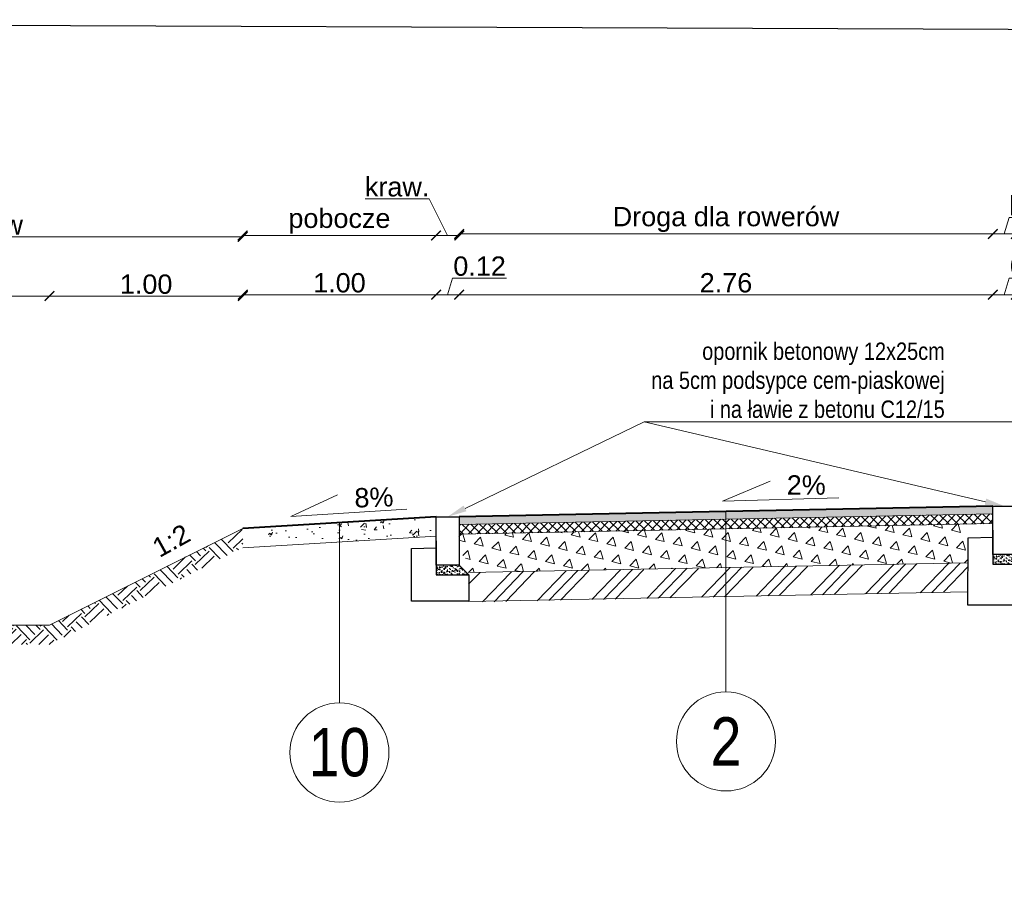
# Model space of a CAD drawing. Header units: metres. Extents: x 274 to 478, y -633 to -162.
# Tile 12 of 18: x 449.88 to 454.97, y -609.9 to -605.41. Entities that reach past the tile are written whole.
import ezdxf
from ezdxf import colors
from ezdxf.entities.mleader import LeaderData, LeaderLine
from ezdxf.math import Vec2, Vec3

# ---------------------------------------------------------------- set-up
doc = ezdxf.new("R2010")
doc.units = ezdxf.units.M
doc.layers.add('_brudnopis', color=50, linetype='Continuous', lineweight=30, plot=False)
for name, color, linetype, lineweight in [('Kruszywo stabilizacja cem', 58, 'Continuous', 15), ('M_PRZEKROJE CZERWONE', 1, 'Continuous', 40), ('M_Szczegóły wymiar', 7, 'Continuous', 15), ('M_szczegóły_hatch', 251, 'Continuous', 9), ('M_szczegóły_projektowane', 1, 'Continuous', 15), ('Opis', 7, 'Continuous', 15), ('Podsypka cementowo-piaskowa', 251, 'Continuous', 15), ('Przekrojowa', 7, 'Continuous', 30), ('Wymiar', 7, 'Continuous', 15)]:
    doc.layers.add(name, color=color, linetype=linetype, lineweight=lineweight)
doc.styles.add('Opis_1_25', font='arial.ttf', dxfattribs={"height": 0.1})
doc.styles.get("Standard").update_dxf_attribs({"font": 'arial.ttf'})
doc.dimstyles.new('1_25_DK$0', dxfattribs={"dimtxt": 0.05, "dimasz": 0.05, "dimexe": 0.02, "dimexo": 0.05, "dimgap": 0.01, "dimtad": 1, "dimzin": 3, "dimdsep": 46, "dimtxsty": 'Opis_1_25', "dimblk": 'ARCHTICK', "dimcen": 0.05, "dimse1": 1, "dimse2": 1, "dimclrd": 256, "dimclre": 256, "dimazin": 3, "dimtfac": 1, "dimtofl": 0, "dimtmove": 0, "dimatfit": 3, "dimldrblk": 'ARCHTICK', "dimfxl": 1, "dimfrac": 2, "dimtolj": 1, "dimtzin": 3, "dimlwd": -1, "dimlwe": -1, "dimarcsym": 0})

# ---------------------------------------------------------------- blocks, each defined once
blk = doc.blocks.new('_ArchTick')
at = {"color": 0, "linetype": 'ByBlock', "lineweight": 0, "const_width": 0.15}
blk.add_lwpolyline([(-0.5, -0.5), (0.5, 0.5)], dxfattribs=at)
blk = doc.blocks.new('*D62')
at = {"layer": 'Defpoints', "color": 0, "transparency": 16777216}
for p in [(454.9102, -606.8363), (454.9102, -607.9304), (455.0302, -607.9304)]:
    blk.add_point(p, dxfattribs=at)
at = {"layer": 'Wymiar', "transparency": 16777216}
for p, q in [((454.9702, -606.8363), (454.996, -606.7503)), ((454.996, -606.7503), (455.2747, -606.7503)), ((455.0302, -606.8363), (454.9102, -606.8363))]:
    blk.add_line(p, q, dxfattribs=at)
at = {"layer": 'Wymiar', "transparency": 16777216, "xscale": 0.05, "yscale": 0.05, "zscale": 0.05, "rotation": 180}
blk.add_blockref('_ArchTick', (454.9102, -606.8363), dxfattribs=at)
at = {"layer": 'Wymiar', "transparency": 16777216, "xscale": 0.05, "yscale": 0.05, "zscale": 0.05}
blk.add_blockref('_ArchTick', (455.0302, -606.8363), dxfattribs=at)
at = {"layer": 'Wymiar', "color": 0, "transparency": 16777216, "insert": (455.1354, -606.6892), "char_height": 0.1, "attachment_point": 5, "style": 'Opis_1_25'}
blk.add_mtext('\\A1;0.12', dxfattribs=at)
blk = doc.blocks.new('*D63')
at = {"layer": 'Defpoints', "color": 0, "transparency": 16777216}
for p in [(452.1502, -606.8363), (454.9102, -607.9304), (452.1502, -607.9856)]:
    blk.add_point(p, dxfattribs=at)
at = {"layer": 'Wymiar', "transparency": 16777216}
blk.add_line((454.9102, -606.8363), (452.1502, -606.8363), dxfattribs=at)
at = {"layer": 'Wymiar', "transparency": 16777216, "xscale": 0.05, "yscale": 0.05, "zscale": 0.05, "rotation": 180}
blk.add_blockref('_ArchTick', (452.1502, -606.8363), dxfattribs=at)
at = {"layer": 'Wymiar', "transparency": 16777216, "xscale": 0.05, "yscale": 0.05, "zscale": 0.05}
blk.add_blockref('_ArchTick', (454.9102, -606.8363), dxfattribs=at)
at = {"layer": 'Wymiar', "color": 0, "transparency": 16777216, "insert": (453.5302, -606.7753), "char_height": 0.1, "attachment_point": 5, "style": 'Opis_1_25'}
blk.add_mtext('\\A1;2.76', dxfattribs=at)
blk = doc.blocks.new('*D64')
at = {"layer": 'Defpoints', "color": 0, "transparency": 16777216}
for p in [(452.0302, -606.8363), (452.0302, -607.978), (452.1502, -607.978)]:
    blk.add_point(p, dxfattribs=at)
at = {"layer": 'Wymiar', "transparency": 16777216}
for p, q in [((452.0902, -606.8363), (452.116, -606.7503)), ((452.116, -606.7503), (452.3947, -606.7503)), ((452.1502, -606.8363), (452.0302, -606.8363))]:
    blk.add_line(p, q, dxfattribs=at)
at = {"layer": 'Wymiar', "transparency": 16777216, "xscale": 0.05, "yscale": 0.05, "zscale": 0.05, "rotation": 180}
blk.add_blockref('_ArchTick', (452.0302, -606.8363), dxfattribs=at)
at = {"layer": 'Wymiar', "transparency": 16777216, "xscale": 0.05, "yscale": 0.05, "zscale": 0.05}
blk.add_blockref('_ArchTick', (452.1502, -606.8363), dxfattribs=at)
at = {"layer": 'Wymiar', "color": 0, "transparency": 16777216, "insert": (452.2554, -606.6892), "char_height": 0.1, "attachment_point": 5, "style": 'Opis_1_25'}
blk.add_mtext('\\A1;0.12', dxfattribs=at)
blk = doc.blocks.new('*D52')
at = {"layer": 'Defpoints', "color": 0, "transparency": 16777216}
for p in [(450.0302, -606.8435), (451.0302, -608.038), (450.0302, -608.538)]:
    blk.add_point(p, dxfattribs=at)
at = {"layer": 'Wymiar', "transparency": 16777216}
blk.add_line((451.0302, -606.8435), (450.0302, -606.8435), dxfattribs=at)
at = {"layer": 'Wymiar', "transparency": 16777216, "xscale": 0.05, "yscale": 0.05, "zscale": 0.05, "rotation": 180}
blk.add_blockref('_ArchTick', (450.0302, -606.8435), dxfattribs=at)
at = {"layer": 'Wymiar', "transparency": 16777216, "xscale": 0.05, "yscale": 0.05, "zscale": 0.05}
blk.add_blockref('_ArchTick', (451.0302, -606.8435), dxfattribs=at)
at = {"layer": 'Wymiar', "color": 0, "transparency": 16777216, "insert": (450.5302, -606.7825), "char_height": 0.1, "attachment_point": 5, "style": 'Opis_1_25'}
blk.add_mtext('\\A1;1.00', dxfattribs=at)
blk = doc.blocks.new('*D53')
at = {"layer": 'Defpoints', "color": 0, "transparency": 16777216}
for p in [(449.2302, -606.8435), (449.2302, -608.538), (450.0302, -608.538)]:
    blk.add_point(p, dxfattribs=at)
at = {"layer": 'Wymiar', "transparency": 16777216}
blk.add_line((450.0302, -606.8435), (449.2302, -606.8435), dxfattribs=at)
at = {"layer": 'Wymiar', "transparency": 16777216, "xscale": 0.05, "yscale": 0.05, "zscale": 0.05, "rotation": 180}
blk.add_blockref('_ArchTick', (449.2302, -606.8435), dxfattribs=at)
at = {"layer": 'Wymiar', "transparency": 16777216, "xscale": 0.05, "yscale": 0.05, "zscale": 0.05}
blk.add_blockref('_ArchTick', (450.0302, -606.8435), dxfattribs=at)
at = {"layer": 'Wymiar', "color": 0, "transparency": 16777216, "insert": (449.6302, -606.7825), "char_height": 0.1, "attachment_point": 5, "style": 'Opis_1_25'}
blk.add_mtext('\\A1;0.80', dxfattribs=at)
blk = doc.blocks.new('*D47')
at = {"layer": 'Defpoints', "color": 0, "transparency": 16777216}
for p in [(454.9102, -606.5223), (454.9102, -607.9304), (455.0302, -607.9304)]:
    blk.add_point(p, dxfattribs=at)
at = {"layer": 'Wymiar', "transparency": 16777216}
for p, q in [((454.9702, -606.5223), (454.9959, -606.4365)), ((454.9959, -606.4365), (455.3283, -606.4365)), ((455.0302, -606.5223), (454.9102, -606.5223))]:
    blk.add_line(p, q, dxfattribs=at)
at = {"layer": 'Wymiar', "transparency": 16777216, "xscale": 0.05, "yscale": 0.05, "zscale": 0.05, "rotation": 180}
blk.add_blockref('_ArchTick', (454.9102, -606.5223), dxfattribs=at)
at = {"layer": 'Wymiar', "transparency": 16777216, "xscale": 0.05, "yscale": 0.05, "zscale": 0.05}
blk.add_blockref('_ArchTick', (455.0302, -606.5223), dxfattribs=at)
at = {"layer": 'Wymiar', "color": 0, "transparency": 16777216, "insert": (455.1621, -606.3757), "char_height": 0.1, "attachment_point": 5, "style": 'Opis_1_25'}
blk.add_mtext('\\A1;kraw.', dxfattribs=at)
blk = doc.blocks.new('*D58')
at = {"layer": 'Defpoints', "color": 0, "transparency": 16777216}
for p in [(452.1502, -606.5223), (454.9102, -607.9304), (452.1502, -607.9856)]:
    blk.add_point(p, dxfattribs=at)
at = {"layer": 'Wymiar', "transparency": 16777216}
blk.add_line((454.9102, -606.5223), (452.1502, -606.5223), dxfattribs=at)
at = {"layer": 'Wymiar', "transparency": 16777216, "xscale": 0.05, "yscale": 0.05, "zscale": 0.05, "rotation": 180}
blk.add_blockref('_ArchTick', (452.1502, -606.5223), dxfattribs=at)
at = {"layer": 'Wymiar', "transparency": 16777216, "xscale": 0.05, "yscale": 0.05, "zscale": 0.05}
blk.add_blockref('_ArchTick', (454.9102, -606.5223), dxfattribs=at)
at = {"layer": 'Wymiar', "color": 0, "transparency": 16777216, "insert": (453.5302, -606.4473), "char_height": 0.1, "attachment_point": 5, "style": 'Opis_1_25'}
blk.add_mtext('\\A1;Droga dla rowerów', dxfattribs=at)
blk = doc.blocks.new('*D59')
at = {"layer": 'Defpoints', "color": 0, "transparency": 16777216}
for p in [(452.0302, -606.5299), (452.0302, -607.9856), (452.1502, -607.9856)]:
    blk.add_point(p, dxfattribs=at)
at = {"layer": 'Wymiar', "transparency": 16777216}
for p, q in [((451.995, -606.3396), (451.6626, -606.3396)), ((452.0902, -606.5299), (451.995, -606.3396)), ((452.1502, -606.5299), (452.0302, -606.5299))]:
    blk.add_line(p, q, dxfattribs=at)
at = {"layer": 'Wymiar', "transparency": 16777216, "xscale": 0.05, "yscale": 0.05, "zscale": 0.05, "rotation": 180}
blk.add_blockref('_ArchTick', (452.0302, -606.5299), dxfattribs=at)
at = {"layer": 'Wymiar', "transparency": 16777216, "xscale": 0.05, "yscale": 0.05, "zscale": 0.05}
blk.add_blockref('_ArchTick', (452.1502, -606.5299), dxfattribs=at)
at = {"layer": 'Wymiar', "color": 0, "transparency": 16777216, "insert": (451.8288, -606.2788), "char_height": 0.1, "attachment_point": 5, "style": 'Opis_1_25'}
blk.add_mtext('\\A1;kraw.', dxfattribs=at)
blk = doc.blocks.new('*D60')
at = {"layer": 'Defpoints', "color": 0, "transparency": 16777216}
for p in [(451.0302, -606.5299), (452.0302, -607.9856), (451.0302, -608.0456)]:
    blk.add_point(p, dxfattribs=at)
at = {"layer": 'Wymiar', "transparency": 16777216}
blk.add_line((452.0302, -606.5299), (451.0302, -606.5299), dxfattribs=at)
at = {"layer": 'Wymiar', "transparency": 16777216, "xscale": 0.05, "yscale": 0.05, "zscale": 0.05, "rotation": 180}
blk.add_blockref('_ArchTick', (451.0302, -606.5299), dxfattribs=at)
at = {"layer": 'Wymiar', "transparency": 16777216, "xscale": 0.05, "yscale": 0.05, "zscale": 0.05}
blk.add_blockref('_ArchTick', (452.0302, -606.5299), dxfattribs=at)
at = {"layer": 'Wymiar', "color": 0, "transparency": 16777216, "insert": (451.5302, -606.456), "char_height": 0.1, "attachment_point": 5, "style": 'Opis_1_25'}
blk.add_mtext('\\A1;pobocze', dxfattribs=at)
blk = doc.blocks.new('*D51')
at = {"layer": 'Defpoints', "color": 0, "transparency": 16777216}
for p in [(448.5302, -606.5371), (448.5302, -608.0456), (451.0302, -608.0456)]:
    blk.add_point(p, dxfattribs=at)
at = {"layer": 'Wymiar', "transparency": 16777216}
blk.add_line((451.0302, -606.5371), (448.5302, -606.5371), dxfattribs=at)
at = {"layer": 'Wymiar', "transparency": 16777216, "xscale": 0.05, "yscale": 0.05, "zscale": 0.05, "rotation": 180}
blk.add_blockref('_ArchTick', (448.5302, -606.5371), dxfattribs=at)
at = {"layer": 'Wymiar', "transparency": 16777216, "xscale": 0.05, "yscale": 0.05, "zscale": 0.05}
blk.add_blockref('_ArchTick', (451.0302, -606.5371), dxfattribs=at)
at = {"layer": 'Wymiar', "color": 0, "transparency": 16777216, "insert": (449.7802, -606.476), "char_height": 0.1, "attachment_point": 5, "style": 'Opis_1_25'}
blk.add_mtext('\\A1;rów', dxfattribs=at)
blk = doc.blocks.new('*D65')
at = {"layer": 'Defpoints', "color": 0, "transparency": 16777216}
for p in [(451.0302, -606.8363), (452.0302, -607.978), (451.0302, -608.038)]:
    blk.add_point(p, dxfattribs=at)
at = {"layer": 'Wymiar', "transparency": 16777216}
blk.add_line((452.0302, -606.8363), (451.0302, -606.8363), dxfattribs=at)
at = {"layer": 'Wymiar', "transparency": 16777216, "xscale": 0.05, "yscale": 0.05, "zscale": 0.05, "rotation": 180}
blk.add_blockref('_ArchTick', (451.0302, -606.8363), dxfattribs=at)
at = {"layer": 'Wymiar', "transparency": 16777216, "xscale": 0.05, "yscale": 0.05, "zscale": 0.05}
blk.add_blockref('_ArchTick', (452.0302, -606.8363), dxfattribs=at)
at = {"layer": 'Wymiar', "color": 0, "transparency": 16777216, "insert": (451.5302, -606.7753), "char_height": 0.1, "attachment_point": 5, "style": 'Opis_1_25'}
blk.add_mtext('\\A1;1.00', dxfattribs=at)

msp = doc.modelspace()

# ---------------------------------------------------------------- hatches: boundary and pattern name
at = {"layer": 'Kruszywo stabilizacja cem'}
h = msp.add_hatch(dxfattribs=at)
h.set_pattern_fill('AR-CONC', color=256, scale=0.001)
h.set_pattern_definition([(50, (13655.87468, 934.33969), (0.182184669, -0.0159390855), [0.01905, -0.20955]), (355, (13655.87468, 934.33969), (-0.0352434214, 0.1910568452), [0.01524, -0.1676405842]), (100.4514447, (13655.88986, 934.33836), (0.146941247, 0.175117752), [0.0161900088, -0.1780902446]), (46.1842, (13655.87468, 934.39049), (0.271079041, -0.042042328), [0.028575, -0.314325]), (96.6355576, (13655.89727, 934.38698), (0.237404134, 0.2474261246), [0.024285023, -0.267135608]), (351.1841512, (13655.87468, 934.3905), (0.237404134, 0.2474261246), [0.022859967, -0.251459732]), (21, (13655.90008, 934.37779), (0.1516143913, -0.1022651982), [0.01905, -0.20955]), (326, (13655.90008, 934.37779), (0.0618020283, 0.184187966), [0.01524, -0.16764]), (71.451445, (13655.91272, 934.36926), (0.2134164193, 0.081922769), [0.0161900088, -0.1780899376]), (37.5, (13655.87468, 934.339686), (0.00308860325, 0.08455503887), [0, -0.165608, 0, -0.17018, 0, -0.168275]), (7.5, (13655.87468, 934.33969), (0.0668196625, 0.1001805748), [0, -0.097028, 0, -0.161798, 0, -0.064135]), (327.5, (13655.81804, 934.339686), (0.13559059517, -0.005728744), [0, -0.0635, 0, -0.19812, 0, -0.26289]), (317.5, (13655.79264, 934.33969), (0.1481291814, 0.025426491), [0, -0.08255, 0, -0.131572, 0, -0.18669])])
h.paths.add_polyline_path([(451.1502, -608.0384), (452.0302, -607.9856), (452.0302, -608.0856), (451.1502, -608.1384)])
at = {"layer": 'M_szczegóły_hatch'}
h = msp.add_hatch(color=256, dxfattribs=at)
h.dxf.hatch_style = 1
h.paths.add_polyline_path([(452.1502, -607.9856), (452.1502, -608.0256), (454.911, -607.9704), (454.9102, -607.9304)])
at = {"layer": 'M_szczegóły_hatch', "ltscale": 0.1}
h = msp.add_hatch(dxfattribs=at)
h.set_pattern_fill('NET', color=256, scale=0.01, angle=46.1458)
h.set_pattern_definition([(46.145763, (295.578782, -640.434108), (-0.0228950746, 0.0219972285), []), (136.145763, (295.578782, -640.434108), (-0.0219972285, -0.0228950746), [])])
h.paths.add_polyline_path([(452.1502, -608.0256), (452.1502, -608.0756), (454.912, -608.0204), (454.911, -607.9704)])
at = {"layer": 'M_szczegóły_hatch', "transparency": 33554636}
h = msp.add_hatch(dxfattribs=at)
h.set_pattern_fill('TRIANG', color=256, scale=0.01, angle=46.1458)
h.set_pattern_definition([(106.145763, (-1351.0821, -1478.910165), (-0.0924789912, 0.0228078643), [0.047625, -0.047625]), (166.145763, (-1351.0821, -1478.910165), (-0.0659916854, -0.0686852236), [0.047625, -0.047625]), (46.145763, (-1351.12834, -1478.89876), (-0.0264873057, 0.0914930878), [0.047625, -0.047625])])
h.paths.add_polyline_path([(452.1988, -608.2156), (452.1988, -608.2747), (454.7809, -608.2231), (454.781, -608.023), (452.1488, -608.0757), (452.1488, -608.1656)])
at = {"layer": 'M_szczegóły_hatch'}
h = msp.add_hatch(dxfattribs=at)
h.set_pattern_fill('EARTH', color=3, scale=0.4, angle=43.8542)
h.set_pattern_definition([(43.854237, (-11.46516, -610.49753), (0.002827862, 0.14139308), [0.1, -0.1]), (43.854237, (-11.49114, -610.47049), (0.002827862, 0.14139308), [0.1, -0.1]), (43.854237, (-11.51712, -610.44345), (0.002827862, 0.14139308), [0.1, -0.1]), (133.854237, (-11.51677, -610.42577), (-0.14139308, 0.002827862), [0.1, -0.1]), (133.854237, (-11.48973, -610.39979), (-0.14139308, 0.002827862), [0.1, -0.1]), (133.854237, (-11.46269, -610.37381), (-0.14139308, 0.002827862), [0.1, -0.1])])
h.paths.add_polyline_path([(448.5302, -608.0456), (449.2302, -608.5456), (450.0302, -608.5456), (451.0302, -608.0456), (451.0302, -608.1456), (450.0302, -608.6456), (449.2302, -608.6456), (448.5302, -608.147), (447.8393, -608.1462), (447.8393, -608.0456)])
h = msp.add_hatch(dxfattribs=at)
h.set_pattern_fill('GOST_GROUND', color=256, scale=0.02, angle=1.1458)
h.set_pattern_definition([(46.145763, (-1706.10664, -1499.29334), (0.282786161, 0.005655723), [0.4]), (46.145763, (-1706.04666, -1499.29214), (0.282786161, 0.005655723), [0.4]), (46.145763, (-1705.98667, -1499.29094), (0.282786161, 0.005655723), [0.4])])
h.paths.add_polyline_path([(452.1988, -608.2747), (452.1987, -608.4277), (454.8125, -608.3725), (454.7809, -608.3725), (454.7809, -608.2231)])
at = {"layer": 'Podsypka cementowo-piaskowa'}
h = msp.add_hatch(dxfattribs=at)
h.set_pattern_fill('AR-SAND', color=256, scale=0.01, style=0)
h.set_pattern_definition([(37.5, (150.755157, -465.134065), (-0.0006299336, 0.0192682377), [0, -0.0152, 0, -0.017, 0, -0.01625]), (7.5, (150.755157, -465.134065), (0.017697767, 0.0282214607), [0, -0.0082, 0, -0.0137, 0, -0.00525]), (327.5, (150.742857, -465.134065), (0.0311414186, 5.65905e-05), [0, -0.005, 0, -0.018, 0, -0.0235]), (317.5, (150.742857, -465.134065), (0.030061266, 0.0087767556), [0, -0.0025, 0, -0.0118, 0, -0.0135])])
h.paths.add_polyline_path([(455.0302, -608.1804), (454.9102, -608.1804), (454.9102, -608.2304), (455.0802, -608.2304)])
h = msp.add_hatch(dxfattribs=at)
h.set_pattern_fill('AR-SAND', color=256, scale=0.01, style=0)
h.set_pattern_definition([(37.5, (147.875157, -465.189265), (-0.0006299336, 0.0192682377), [0, -0.0152, 0, -0.017, 0, -0.01625]), (7.5, (147.875157, -465.189265), (0.017697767, 0.0282214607), [0, -0.0082, 0, -0.0137, 0, -0.00525]), (327.5, (147.862857, -465.189265), (0.0311414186, 5.65905e-05), [0, -0.005, 0, -0.018, 0, -0.0235]), (317.5, (147.862857, -465.189265), (0.030061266, 0.0087767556), [0, -0.0025, 0, -0.0118, 0, -0.0135])])
h.paths.add_polyline_path([(452.1502, -608.2356), (452.0302, -608.2356), (452.0302, -608.2856), (452.2002, -608.2856)])

# ---------------------------------------------------------------- linework, layer by layer
at = {"layer": '_brudnopis', "flags": 128}
msp.add_lwpolyline([(477.9231, -605.5526), (477.9231, -614.63), (469.3184, -614.63), (469.3184, -619.3358), (442.6408, -619.3358), (442.6408, -605.4134)], close=True, dxfattribs=at)
at = {"layer": 'M_PRZEKROJE CZERWONE'}
msp.add_line((454.9102, -607.9304), (452.1502, -607.9856), dxfattribs=at)
msp.add_lwpolyline([(452.0302, -607.9856), (451.0302, -608.0456)], dxfattribs=at)
at = {"layer": 'M_Szczegóły wymiar'}
for points in [[(454.1135, -607.8883), (453.5119, -607.9045), (453.7586, -607.8015)], [(451.879, -607.946), (451.2783, -607.9848), (451.5211, -607.8726)]]:
    msp.add_lwpolyline(points, dxfattribs=at)
at = {"layer": 'M_szczegóły_projektowane'}
for points in [[(452.1502, -608.0256), (454.911, -607.9704)], [(452.1488, -608.0757), (454.912, -608.0204)], [(452.1502, -608.0756), (454.912, -608.0204)], [(448.5302, -608.0456), (449.2302, -608.5456), (450.0302, -608.5456), (451.0302, -608.0456)], [(452.0302, -608.0856), (451.0302, -608.1456)], [(452.1988, -608.2747), (454.7809, -608.2231)], [(452.1988, -608.4247), (454.7823, -608.3731)]]:
    msp.add_lwpolyline(points, dxfattribs=at)
at = {"layer": 'Opis'}
for p, q in [((453.5302, -607.958), (453.5302, -608.8915)), ((451.5302, -608.0156), (451.5302, -608.9491))]:
    msp.add_line(p, q, dxfattribs=at)
for centre in [(453.5302, -609.1479), (451.5302, -609.2055)]:
    msp.add_circle(centre, 0.2564, dxfattribs=at)
at = {"layer": 'Przekrojowa', "color": 5}
for points in [[(454.9102, -607.9304), (455.0302, -607.9304), (455.0302, -608.1804), (454.9102, -608.1804)], [(452.0302, -607.9856), (452.1502, -607.9856), (452.1502, -608.2356), (452.0302, -608.2356)]]:
    msp.add_lwpolyline(points, close=True, dxfattribs=at)
for points in [[(455.0802, -608.2304), (455.0801, -608.4425), (454.7823, -608.4425), (454.7824, -608.0941), (454.9134, -608.0904)], [(454.9102, -608.0554), (454.9102, -608.2304), (455.0802, -608.2304)], [(452.2002, -608.2856), (452.2001, -608.4219), (451.9023, -608.4219), (451.9024, -608.1493), (452.0302, -608.1457)], [(452.0302, -608.1106), (452.0302, -608.2856), (452.2002, -608.2856)], [(452.1502, -608.2356), (452.2002, -608.2856)]]:
    msp.add_lwpolyline(points, dxfattribs=at)

# ---------------------------------------------------------------- texts
at = {"layer": 'Opis', "char_height": 0.1, "width": 622.3, "attachment_point": 7, "style": 'Opis_1_25'}
for s, insert, rotation in [('2%', (453.8444, -607.8715), 359.7214), ('8%', (451.6094, -607.9394), 1.881), ('1:2', (450.5991, -608.1994), 28.9941)]:
    msp.add_mtext(s, dxfattribs=dict(at, insert=insert, rotation=rotation))
at = {"layer": 'Opis', "char_height": 0.25, "attachment_point": 5}
for s, insert in [('{\\fArial Narrow|b0|i0|c238|p34;2}', (453.5302, -609.1479)), ('{\\fArial Narrow|b0|i0|c238|p34;10}', (451.5302, -609.2055))]:
    msp.add_mtext_dynamic_manual_height_columns(s, width=0.320226, gutter_width=2.5, heights=[0], dxfattribs=dict(at, insert=insert))

# ---------------------------------------------------------------- dimensions: what is measured, and where the dimension line sits
at = {"layer": 'Wymiar'}
dim = msp.add_linear_dim(base=(452.0302, -606.5299), p1=(452.1502, -607.9856), p2=(452.0302, -607.9856), angle=180, text='kraw.', dimstyle='1_25_DK$0', override={"dimtmove": 1}, dxfattribs=at)
dim.commit()
dim.dimension.update_dxf_attribs({"geometry": '*D59', "text_midpoint": (451.985, -606.3396), "dimtype": 128})
for base, p1, p2, text, picture, middle in [((452.1502, -606.5223), (454.9102, -607.9304), (452.1502, -607.9856), 'Droga dla rowerów', '*D58', (453.5302, -606.4473)), ((454.9102, -606.5223), (455.0302, -607.9304), (454.9102, -607.9304), 'kraw.', '*D47', (455.0059, -606.3757)), ((448.5302, -606.5371), (451.0302, -608.0456), (448.5302, -608.0456), 'rów', '*D51', (449.7802, -606.476)), ((451.0302, -606.5299), (452.0302, -607.9856), (451.0302, -608.0456), 'pobocze', '*D60', (451.5302, -606.456)), ((452.1502, -606.8363), (454.9102, -607.9304), (452.1502, -607.9856), '2.76', '*D63', (453.5302, -606.7753))]:
    dim = msp.add_linear_dim(base=base, p1=p1, p2=p2, angle=180, text=text, dimstyle='1_25_DK$0', override={"dimtmove": 1}, dxfattribs=at)
    dim.commit()
    dim.dimension.update_dxf_attribs({"geometry": picture, "text_midpoint": middle})
for base, p1, p2, picture, middle in [((452.0302, -606.8363), (452.1502, -607.978), (452.0302, -607.978), '*D64', (452.126, -606.6892)), ((454.9102, -606.8363), (455.0302, -607.9304), (454.9102, -607.9304), '*D62', (455.006, -606.6892)), ((449.2302, -606.8435), (450.0302, -608.538), (449.2302, -608.538), '*D53', (449.6302, -606.7825)), ((450.0302, -606.8435), (451.0302, -608.038), (450.0302, -608.538), '*D52', (450.5302, -606.7825)), ((451.0302, -606.8363), (452.0302, -607.978), (451.0302, -608.038), '*D65', (451.5302, -606.7753))]:
    dim = msp.add_linear_dim(base=base, p1=p1, p2=p2, angle=180, dimstyle='1_25_DK$0', override={"dimtmove": 1}, dxfattribs=at)
    dim.commit()
    dim.dimension.update_dxf_attribs({"geometry": picture, "text_midpoint": middle})

# ---------------------------------------------------------------- leaders
at = {"layer": 'Opis'}
ml = msp.add_multileader_mtext('Standard', dxfattribs=at)
ml.set_content('{\\fArial Narrow|b0|i0|c238|p34;opornik betonowy 12x25cm\\Pna 5cm podsypce cem-piaskowej \\Pi na ławie z betonu C12/15}', color=256, style='Opis_1_25')
ml.set_leader_properties(color=256, linetype='ByLayer', lineweight=-1)
ml.build(insert=Vec2(0, 0))
ml.multileader.update_dxf_attribs({"has_dogleg": 0, "text_left_attachment_type": 5, "text_right_attachment_type": 5, "dogleg_length": 0.15, "arrow_head_size": 0.1})
ctx = ml.context
ctx.base_point, ctx.char_height, ctx.arrow_head_size, ctx.landing_gap_size, ctx.plane_origin = Vec3(453.1073, -607.4937), 0.09, 0.1, 0.05, Vec3(451.7885, -607.3587)
ctx.left_attachment, ctx.right_attachment, ctx.text_align_type = 5, 5, 2
notes = []
notes.append((ctx, [(1, (1, 1, 0), (452.9573, -607.4937), (1, 0), 0.15, [(1, [(454.9702, -607.9304)], 0, []), (0, [(452.0902, -607.9856)], 0, [])])]))
ctx.mtext.insert, ctx.mtext.alignment, ctx.mtext.flow_direction = Vec3(454.662, -607.0838), 3, 5
for ctx, leaders in notes:
    for number, flags, end, landing, length, lines in leaders:
        leader = LeaderData()
        leader.index, (leader.has_last_leader_line, leader.has_dogleg_vector, leader.attachment_direction) = number, flags
        leader.last_leader_point, leader.dogleg_vector, leader.dogleg_length = Vec3(end), Vec3(landing), length
        for number, points, colour, breaks in lines:
            line = LeaderLine()
            line.index, line.vertices, line.color, line.breaks = number, Vec3.list(points), colors.encode_raw_color(colour), breaks
            leader.lines.append(line)
        ctx.leaders.append(leader)

doc.saveas('drawing.dxf')
